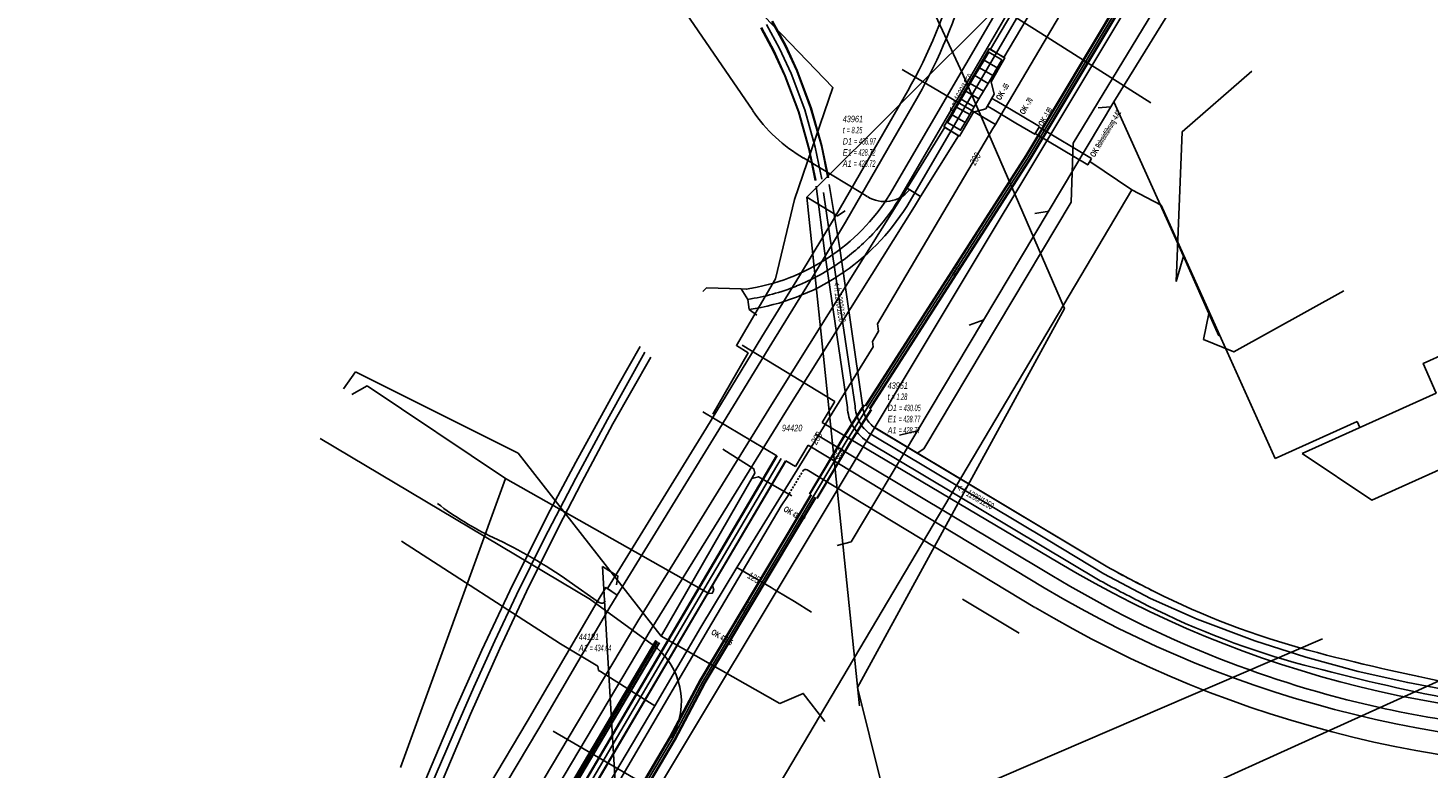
# Model space of a CAD drawing. Header units: metres. Extents: x 2695563 to 2696938, y 1260544 to 1262032.
# Tile 227 of 256: x 2696357 to 2696465, y 1261697 to 1261754. Entities that reach past the tile are written whole.
import ezdxf

# ---------------------------------------------------------------- set-up
doc = ezdxf.new("R2010")
doc.units = ezdxf.units.M
doc.linetypes.add('AUSGEZOGEN', pattern=[0])
doc.linetypes.add('STRICHLINIE2_S3', pattern=[0.25, 0.15, -0.1])
for name, color, linetype in [('AW_LK_ Haltung Text', 7, 'AUSGEZOGEN'), ('AW_LK_Haltung', 24, 'AUSGEZOGEN'), ('AW_LK_Normschacht Text', 24, 'AUSGEZOGEN'), ('AW_LK_Trasselinie', 24, 'AUSGEZOGEN'), ('EW_Hoehenpunkt_Text', 7, 'AUSGEZOGEN'), ('EW_LK_Bauwerk_FL_Linie_Punkt', 1, 'AUSGEZOGEN'), ('EW_LK_Trasseabs', 1, 'AUSGEZOGEN'), ('EW_LK_Trasserand', 1, 'AUSGEZOGEN'), ('FM_LK_SW_TRASSEKANTE', 94, 'AUSGEZOGEN'), ('FM_LK_SW_TRASSEKANTE_TEXT', 94, 'AUSGEZOGEN'), ('TV_LK_LEITUNG', 92, 'AUSGEZOGEN'), ('WA_LK_Leitung', 171, 'AUSGEZOGEN'), ('WA_LK_Leitung_Text', 171, 'AUSGEZOGEN')]:
    doc.layers.add(name, color=color, linetype=linetype)
doc.styles.add('ARIAL', font='arial.ttf')
doc.styles.add('ARIALNARROW', font='ARIALN.TTF')
pattern_1 = [(0, (2703955, 1269100), (4050, 4050), [4050, -4050]), (90, (2703955, 1269100), (-4050, 4050), [4050, -4050])]
pattern_2 = [(0, (2708005, 1273150), (6075, 6075), [6075, -6075]), (90, (2708005, 1273150), (-6075, 6075), [6075, -6075])]

# ---------------------------------------------------------------- blocks, each defined once
blk = doc.blocks.new('COMPLEXOBJECT_1488')
at = {"layer": 'AW_LK_Trasselinie', "color": 24, "linetype": 'AUSGEZOGEN', "transparency": 33554687}
for p, q in [((6439.1, 11712.92), (6421.08, 11723.72)), ((6476.26, 11702.84), (6473.74, 11702.96))]:
    blk.add_line(p, q, dxfattribs=at)
for centre, radius, start, end in [((6499.33, 11823.36), 125.79, 241.3928, 243.2389), ((6470.51, 11766.23), 61.8, 243.2471, 255.0764), ((6498.6, 11871.84), 171.09, 255.0927, 259.0142), ((6476.33, 11757.09), 54.19, 259.0175, 267.2701)]:
    blk.add_arc(centre, radius, start, end, dxfattribs=at)
blk = doc.blocks.new('COMPLEXOBJECT_1489')
at = {"layer": 'AW_LK_Trasselinie', "color": 24, "linetype": 'AUSGEZOGEN', "transparency": 33554687}
for p, q in [((6438.5, 11711.88), (6420.46, 11722.68)), ((6476.2, 11701.64), (6473.69, 11701.76))]:
    blk.add_line(p, q, dxfattribs=at)
for centre, radius, start, end in [((6500.62, 11825.81), 129.76, 241.3994, 243.2171), ((6470.5, 11766.21), 62.98, 243.2448, 255.0781), ((6498.58, 11871.76), 172.2, 255.0936, 259.017), ((6476.35, 11757.29), 55.6, 259.0302, 267.2529)]:
    blk.add_arc(centre, radius, start, end, dxfattribs=at)
blk = doc.blocks.new('COMPLEXOBJECT_1541')
at = {"layer": 'AW_LK_Haltung', "color": 24, "linetype": 'AUSGEZOGEN', "transparency": 33554687}
blk.add_line((6434.78, 11712.29), (6416.48, 11723.23), dxfattribs=at)
for centre, radius, start, end in [((6478, 11783), 82.87, 238.5629, 247.4222), ((6478.05, 11783.14), 83.02, 247.4274, 256.2716), ((6478.04, 11783.14), 83.02, 256.2809, 262.4664)]:
    blk.add_arc(centre, radius, start, end, dxfattribs=at)
blk = doc.blocks.new('COMPLEXOBJECT_1542')
at = {"layer": 'AW_LK_Haltung', "color": 24, "linetype": 'AUSGEZOGEN', "transparency": 33554687}
blk.add_lwpolyline([(6419.56, 11725.37), (6417.78, 11737.46), (6417.12, 11741.89)], dxfattribs=at)
for centre, radius, start, end in [((6422.38, 11725.51), 2.82, 182.7637, 195.6245), ((6422.36, 11725.5), 2.8, 195.7049, 208.6713), ((6422.37, 11725.52), 2.82, 208.8114, 222.08), ((6422.38, 11725.54), 2.84, 222.3145, 235.5118)]:
    blk.add_arc(centre, radius, start, end, dxfattribs=at)
blk = doc.blocks.new('COMPLEXOBJECT_1567')
at = {"layer": 'AW_LK_Haltung', "color": 24, "linetype": 'AUSGEZOGEN', "transparency": 33554687}
blk.add_lwpolyline([(6448.72, 11785.6), (6438.49, 11768.04), (6435, 11762.05), (6422.92, 11741.3)], dxfattribs=at)
for centre, radius, start, end in [((6408.83, 11750.02), 16.57, 316.9303, 328.2426), ((6408.84, 11750.01), 16.56, 305.6152, 316.9381), ((6408.8, 11750.08), 16.63, 292.0745, 305.5971), ((6408.65, 11750.67), 17.24, 278.7345, 291.7825)]:
    blk.add_arc(centre, radius, start, end, dxfattribs=at)
blk = doc.blocks.new('COMPLEXOBJECT_1804')
at = {"layer": 'EW_LK_Trasserand', "color": 1, "linetype": 'AUSGEZOGEN', "transparency": 33554687}
for p, q in [((6432.15, 11769.84), (6429.84, 11764.45)), ((6430.67, 11764.09), (6432.97, 11769.46))]:
    blk.add_line(p, q, dxfattribs=at)
for points in [[(6437.53, 11778.54), (6439.67, 11782.1), (6438.9, 11782.57), (6436.74, 11778.98)], [(6423.63, 11749.74), (6418.04, 11740.06), (6415.27, 11735.44), (6412.36, 11730.73), (6408.07, 11723.69), (6400.44, 11711.28), (6401.18, 11710.77)], [(6401.18, 11710.77), (6408.84, 11723.22), (6413.12, 11730.25), (6416.04, 11734.97), (6418.82, 11739.6), (6424.44, 11749.34)]]:
    blk.add_lwpolyline(points, dxfattribs=at)
for centre, radius, start, end in [((6476.94, 11753.07), 47.82, 147.1969, 159.4675), ((6477.52, 11752.77), 47.57, 147.1953, 159.4577), ((6490.19, 11734.81), 67.23, 153.8439, 159.0089), ((6490.89, 11734.51), 67.09, 153.8358, 159.0062), ((6388.58, 11769.61), 40.29, 330.4558, 344.582), ((6389.29, 11769.28), 40.41, 330.435, 344.5925)]:
    blk.add_arc(centre, radius, start, end, dxfattribs=at)
blk = doc.blocks.new('COMPLEXOBJECT_1933')
at = {"layer": 'EW_LK_Trasseabs', "color": 1, "linetype": 'AUSGEZOGEN', "transparency": 33554687}
for p, q in [((6380.53, 11785.62), (6373.58, 11800.88)), ((6385.88, 11779.9), (6381.86, 11783.54)), ((6399.17, 11766.29), (6390.09, 11775.81)), ((6411.65, 11748.22), (6400.03, 11765.24)), ((6420.02, 11741.9), (6415.59, 11744.56))]:
    blk.add_line(p, q, dxfattribs=at)
for centre, radius, start, end in [((6386, 11787.67), 5.85, 200.4881, 224.9546), ((6348.9, 11737.57), 56.21, 42.8822, 48.8704), ((6392.51, 11759.97), 9.18, 34.9977, 43.5042), ((6421.51, 11754.88), 11.9, 214.0498, 240.1578)]:
    blk.add_arc(centre, radius, start, end, dxfattribs=at)
blk = doc.blocks.new('COMPLEXOBJECT_2578')
at = {"layer": 'EW_LK_Trasseabs', "color": 1, "linetype": 'AUSGEZOGEN', "transparency": 33554687}
blk.add_line((6433.47, 11709.82), (6415.86, 11720.44), dxfattribs=at)
blk.add_arc((6478.87, 11785.84), 88.54, 239.1575, 273.6343, dxfattribs=at)
blk = doc.blocks.new('COMPLEXOBJECT_2716')
at = {"layer": 'EW_LK_Trasseabs', "color": 1, "linetype": 'AUSGEZOGEN', "transparency": 33554687}
blk.add_line((6399.81, 11710.18), (6397.46, 11711.83), dxfattribs=at)
for centre, radius, start, end in [((6401.37, 11736.1), 23.05, 232.3273, 244.9252), ((6375.04, 11679.83), 39.07, 54.9856, 64.9196), ((6399.98, 11710.5), 0.354, 241.6477, 326.25)]:
    blk.add_arc(centre, radius, start, end, dxfattribs=at)
blk = doc.blocks.new('COMPLEXOBJECT_2779')
at = {"layer": 'FM_LK_SW_TRASSEKANTE', "color": 94, "linetype": 'AUSGEZOGEN', "transparency": 33554687}
blk.add_line((6403.88, 11706.96), (6399.04, 11710.47), dxfattribs=at)
blk.add_arc((6400.66, 11702.53), 5.48, 329.4269, 54.0462, dxfattribs=at)

msp = doc.modelspace()

# ---------------------------------------------------------------- hatches: boundary and pattern name
at = {"layer": 'EW_LK_Bauwerk_FL_Linie_Punkt', "lineweight": 18, "transparency": 33554687}
h = msp.add_hatch(dxfattribs=at)
h.set_pattern_fill('MUSTER', color=1, scale=4050, style=0, pattern_type=2)
h.set_pattern_definition(pattern_1)
h.paths.add_polyline_path([(2696427.39, 1261746.77), (2696428.6, 1261746.06), (2696429.68, 1261747.91), (2696430.63, 1261748.16), (2696431.29, 1261749.29), (2696431.04, 1261750.25), (2696432.12, 1261752.11), (2696430.91, 1261752.82)], flags=0)
h = msp.add_hatch(dxfattribs=at)
h.set_pattern_fill('MUSTER', color=1, scale=4050, style=0, pattern_type=2)
h.set_pattern_definition(pattern_1)
h.paths.add_polyline_path([(2696455.09, 1261721.53), (2696460.48, 1261717.93), (2696467.74, 1261721.2), (2696471.85, 1261712.08), (2696474.14, 1261713.11), (2696470.23, 1261721.77), (2696471.6, 1261722.39), (2696473.88, 1261723.41), (2696470.38, 1261731.16), (2696468.1, 1261730.13), (2696464.45, 1261728.49), (2696465.44, 1261726.19)], flags=0)
at = {"layer": 'EW_LK_Trasserand', "lineweight": 18, "transparency": 33554687}
h = msp.add_hatch(dxfattribs=at)
h.set_pattern_fill('MUSTER', color=1, scale=6075, style=0, pattern_type=2)
h.set_pattern_definition(pattern_2)
h.paths.add_polyline_path([(2696432.04, 1261752.15), (2696467.29, 1261811.66), (2696466.19, 1261812.2), (2696430.99, 1261752.77)], flags=0)
h = msp.add_hatch(dxfattribs=at)
h.set_pattern_fill('MUSTER', color=1, scale=6075, style=0, pattern_type=2)
h.set_pattern_definition(pattern_2)
h.paths.add_polyline_path([(2696402.15, 1261710.58), (2696409.81, 1261723.03), (2696414.09, 1261730.06), (2696417.01, 1261734.78), (2696419.79, 1261739.41), (2696425.41, 1261749.15), (2696425.57, 1261749.43), (2696425.72, 1261749.71), (2696425.88, 1261750), (2696426.03, 1261750.28), (2696426.18, 1261750.57), (2696426.32, 1261750.85), (2696426.47, 1261751.14), (2696426.61, 1261751.43), (2696426.75, 1261751.72), (2696426.89, 1261752.01), (2696427.02, 1261752.31), (2696427.15, 1261752.6), (2696427.28, 1261752.89), (2696427.41, 1261753.19), (2696427.54, 1261753.49), (2696427.66, 1261753.78), (2696427.78, 1261754.08), (2696427.9, 1261754.38), (2696428.02, 1261754.68), (2696428.13, 1261754.98), (2696428.24, 1261755.29), (2696428.35, 1261755.59), (2696428.46, 1261755.89), (2696428.56, 1261756.2), (2696428.66, 1261756.5), (2696428.76, 1261756.81), (2696428.86, 1261757.12), (2696428.95, 1261757.42), (2696429.04, 1261757.73), (2696429.13, 1261758.04), (2696429.22, 1261758.35), (2696429.29, 1261758.54), (2696429.36, 1261758.72), (2696429.43, 1261758.9), (2696429.5, 1261759.08), (2696429.58, 1261759.26), (2696429.65, 1261759.44), (2696429.72, 1261759.62), (2696429.8, 1261759.81), (2696429.87, 1261759.99), (2696429.95, 1261760.17), (2696430.02, 1261760.35), (2696430.1, 1261760.53), (2696430.17, 1261760.71), (2696430.25, 1261760.89), (2696430.33, 1261761.06), (2696430.41, 1261761.24), (2696430.48, 1261761.42), (2696430.56, 1261761.6), (2696430.64, 1261761.78), (2696430.72, 1261761.96), (2696430.8, 1261762.13), (2696430.89, 1261762.31), (2696430.97, 1261762.49), (2696431.05, 1261762.67), (2696431.13, 1261762.84), (2696431.22, 1261763.02), (2696431.3, 1261763.2), (2696431.38, 1261763.37), (2696431.47, 1261763.55), (2696431.55, 1261763.72), (2696431.64, 1261763.9), (2696433.94, 1261769.27), (2696434.06, 1261769.58), (2696434.17, 1261769.88), (2696434.3, 1261770.19), (2696434.42, 1261770.49), (2696434.54, 1261770.8), (2696434.67, 1261771.1), (2696434.8, 1261771.4), (2696434.93, 1261771.7), (2696435.06, 1261772.01), (2696435.2, 1261772.3), (2696435.33, 1261772.6), (2696435.47, 1261772.9), (2696435.62, 1261773.2), (2696435.76, 1261773.49), (2696435.9, 1261773.79), (2696436.05, 1261774.08), (2696436.2, 1261774.37), (2696436.35, 1261774.66), (2696436.51, 1261774.95), (2696436.66, 1261775.24), (2696436.82, 1261775.53), (2696436.98, 1261775.82), (2696437.14, 1261776.11), (2696437.3, 1261776.39), (2696437.47, 1261776.67), (2696437.64, 1261776.96), (2696437.81, 1261777.24), (2696437.98, 1261777.52), (2696438.15, 1261777.8), (2696438.33, 1261778.08), (2696438.5, 1261778.35), (2696440.64, 1261781.92), (2696439.87, 1261782.38), (2696437.71, 1261778.79), (2696437.53, 1261778.51), (2696437.36, 1261778.23), (2696437.18, 1261777.95), (2696437.01, 1261777.67), (2696436.84, 1261777.38), (2696436.67, 1261777.1), (2696436.51, 1261776.81), (2696436.34, 1261776.53), (2696436.18, 1261776.24), (2696436.02, 1261775.95), (2696435.86, 1261775.66), (2696435.7, 1261775.37), (2696435.55, 1261775.08), (2696435.4, 1261774.78), (2696435.25, 1261774.49), (2696435.1, 1261774.19), (2696434.95, 1261773.9), (2696434.81, 1261773.6), (2696434.67, 1261773.3), (2696434.53, 1261773), (2696434.39, 1261772.7), (2696434.25, 1261772.4), (2696434.12, 1261772.1), (2696433.99, 1261771.8), (2696433.86, 1261771.49), (2696433.73, 1261771.19), (2696433.6, 1261770.88), (2696433.48, 1261770.58), (2696433.36, 1261770.27), (2696433.24, 1261769.96), (2696433.12, 1261769.65), (2696430.81, 1261764.26), (2696430.73, 1261764.08), (2696430.64, 1261763.91), (2696430.56, 1261763.73), (2696430.47, 1261763.55), (2696430.39, 1261763.38), (2696430.31, 1261763.2), (2696430.22, 1261763.02), (2696430.14, 1261762.85), (2696430.06, 1261762.67), (2696429.98, 1261762.49), (2696429.9, 1261762.31), (2696429.82, 1261762.13), (2696429.74, 1261761.96), (2696429.66, 1261761.78), (2696429.58, 1261761.6), (2696429.5, 1261761.42), (2696429.42, 1261761.24), (2696429.35, 1261761.06), (2696429.27, 1261760.88), (2696429.19, 1261760.7), (2696429.12, 1261760.52), (2696429.04, 1261760.34), (2696428.97, 1261760.16), (2696428.89, 1261759.98), (2696428.82, 1261759.8), (2696428.75, 1261759.62), (2696428.68, 1261759.43), (2696428.6, 1261759.25), (2696428.53, 1261759.07), (2696428.46, 1261758.89), (2696428.39, 1261758.71), (2696428.3, 1261758.4), (2696428.22, 1261758.09), (2696428.12, 1261757.78), (2696428.03, 1261757.47), (2696427.93, 1261757.17), (2696427.84, 1261756.86), (2696427.73, 1261756.56), (2696427.63, 1261756.26), (2696427.53, 1261755.95), (2696427.42, 1261755.65), (2696427.31, 1261755.35), (2696427.19, 1261755.05), (2696427.08, 1261754.75), (2696426.96, 1261754.46), (2696426.84, 1261754.16), (2696426.72, 1261753.86), (2696426.59, 1261753.57), (2696426.47, 1261753.27), (2696426.34, 1261752.98), (2696426.2, 1261752.69), (2696426.07, 1261752.4), (2696425.93, 1261752.11), (2696425.79, 1261751.82), (2696425.65, 1261751.53), (2696425.51, 1261751.24), (2696425.36, 1261750.96), (2696425.22, 1261750.67), (2696425.07, 1261750.39), (2696424.91, 1261750.11), (2696424.76, 1261749.83), (2696424.6, 1261749.55), (2696419.01, 1261739.86), (2696416.24, 1261735.25), (2696413.33, 1261730.53), (2696409.04, 1261723.5), (2696401.41, 1261711.09)], flags=0)
h = msp.add_hatch(dxfattribs=at)
h.set_pattern_fill('MUSTER', color=1, scale=6075, style=0, pattern_type=2)
h.set_pattern_definition(pattern_2)
h.paths.add_polyline_path([(2696434.78, 1261746.8), (2696433.32, 1261747.67), (2696431.49, 1261748.76), (2696431.11, 1261748.98), (2696430.76, 1261748.38), (2696431.12, 1261748.16), (2696432.96, 1261747.07), (2696434.42, 1261746.2)], flags=0)
h = msp.add_hatch(dxfattribs=at)
h.set_pattern_fill('MUSTER', color=1, scale=6075, style=0, pattern_type=2)
h.set_pattern_definition(pattern_2)
h.paths.add_polyline_path([(2696425.6, 1261741.39), (2696428.52, 1261746.09), (2696427.48, 1261746.74), (2696424.56, 1261742.03)], flags=0)
h = msp.add_hatch(dxfattribs=at)
h.set_pattern_fill('MUSTER', color=1, scale=6075, style=0, pattern_type=2)
h.set_pattern_definition(pattern_2)
h.paths.add_polyline_path([(2696438.82, 1261744.34), (2696434.75, 1261746.75), (2696434.45, 1261746.25), (2696438.52, 1261743.84)], flags=0)
h = msp.add_hatch(dxfattribs=at)
h.set_pattern_fill('MUSTER', color=1, scale=6075, style=0, pattern_type=2)
h.set_pattern_definition(pattern_2)
h.paths.add_polyline_path([(2696387.51, 1261678.9), (2696404.78, 1261707.94), (2696415.24, 1261724.85), (2696425.13, 1261740.63), (2696425.6, 1261741.39), (2696424.56, 1261742.03), (2696424.09, 1261741.28), (2696414.21, 1261725.49), (2696403.74, 1261708.57), (2696386.46, 1261679.52)], flags=0)
h = msp.add_hatch(dxfattribs=at)
h.set_pattern_fill('MUSTER', color=1, scale=6075, style=0, pattern_type=2)
h.set_pattern_definition(pattern_2)
h.paths.add_polyline_path([(2696390.28, 1261690.49), (2696396.09, 1261700.26), (2696401.51, 1261709.53), (2696402.15, 1261710.58), (2696401.28, 1261711.17), (2696400.6, 1261710.07), (2696395.19, 1261700.8), (2696389.38, 1261691.02)], flags=0)

# ---------------------------------------------------------------- linework, layer by layer
at = {"layer": 'AW_LK_Haltung', "color": 24, "linetype": 'AUSGEZOGEN', "transparency": 33554687}
for p, q in [((2696454, 1261772.82), (2696437.38, 1261745.52)), ((2696439.31, 1261748.25), (2696440.27, 1261748.32)), ((2696437.38, 1261745.52), (2696437.23, 1261740.96)), ((2696434.44, 1261740.09), (2696435.53, 1261740.25)), ((2696445.36, 1261734.83), (2696445.91, 1261736.78)), ((2696429.36, 1261731.44), (2696430.48, 1261731.86)), ((2696447.47, 1261730.34), (2696447.88, 1261732.34)), ((2696381, 1261726.53), (2696381.91, 1261727.85)), ((2696381.91, 1261727.85), (2696394.5, 1261721.56)), ((2696381.65, 1261726.09), (2696382.83, 1261726.75)), ((2696382.83, 1261726.75), (2696393.51, 1261719.6)), ((2696423.98, 1261722.93), (2696425.35, 1261723.27)), ((2696394.5, 1261721.56), (2696405.56, 1261707.4)), ((2696385.41, 1261697.24), (2696393.51, 1261719.6)), ((2696428.84, 1261710.26), (2696433.22, 1261707.64)), ((2696414.72, 1261702.2), (2696405.56, 1261707.4))]:
    msp.add_line(p, q, dxfattribs=at)
at = {"layer": 'AW_LK_Haltung', "linetype": 'AUSGEZOGEN', "transparency": 33554687}
for p, q in [((2696414.23, 1261752.6), (2696413.25, 1261754.43)), ((2696414.25, 1261752.61), (2696413.27, 1261754.44)), ((2696414.27, 1261752.62), (2696413.29, 1261754.45)), ((2696415.13, 1261753.05), (2696414.11, 1261754.93)), ((2696415.15, 1261753.05), (2696414.13, 1261754.94)), ((2696415.17, 1261753.06), (2696414.15, 1261754.95)), ((2696416.03, 1261751.1), (2696415.13, 1261753.05)), ((2696416.05, 1261751.11), (2696415.15, 1261753.05)), ((2696416.07, 1261751.12), (2696415.17, 1261753.06)), ((2696415.11, 1261750.71), (2696414.23, 1261752.6)), ((2696415.12, 1261750.72), (2696414.25, 1261752.61)), ((2696415.14, 1261750.73), (2696414.27, 1261752.62)), ((2696417.1, 1261748.24), (2696416.03, 1261751.1)), ((2696417.12, 1261748.25), (2696416.05, 1261751.11)), ((2696417.14, 1261748.25), (2696416.07, 1261751.12)), ((2696416.15, 1261747.93), (2696415.11, 1261750.71)), ((2696416.17, 1261747.94), (2696415.12, 1261750.72)), ((2696416.19, 1261747.94), (2696415.14, 1261750.73)), ((2696416.95, 1261745.07), (2696416.15, 1261747.93)), ((2696416.97, 1261745.08), (2696416.17, 1261747.94)), ((2696416.99, 1261745.08), (2696416.19, 1261747.94)), ((2696417.93, 1261745.31), (2696417.1, 1261748.24)), ((2696417.95, 1261745.31), (2696417.12, 1261748.25)), ((2696417.97, 1261745.32), (2696417.14, 1261748.25)), ((2696417.45, 1261742.64), (2696416.95, 1261745.07)), ((2696417.47, 1261742.64), (2696416.97, 1261745.08)), ((2696417.49, 1261742.65), (2696416.99, 1261745.08)), ((2696418.43, 1261742.84), (2696417.93, 1261745.31)), ((2696418.45, 1261742.84), (2696417.95, 1261745.31)), ((2696418.47, 1261742.85), (2696417.97, 1261745.32)), ((2696408.83, 1261711.78), (2696414.47, 1261721.36)), ((2696408.84, 1261711.77), (2696414.49, 1261721.35)), ((2696408.86, 1261711.76), (2696414.5, 1261721.34)), ((2696409.51, 1261711.38), (2696415.16, 1261720.96)), ((2696409.53, 1261711.37), (2696415.17, 1261720.95)), ((2696409.55, 1261711.36), (2696415.19, 1261720.94)), ((2696386.93, 1261674.61), (2696408.83, 1261711.78)), ((2696386.95, 1261674.59), (2696408.84, 1261711.77)), ((2696386.97, 1261674.58), (2696408.86, 1261711.76)), ((2696387.62, 1261674.2), (2696409.51, 1261711.38)), ((2696387.64, 1261674.19), (2696409.53, 1261711.37)), ((2696387.65, 1261674.18), (2696409.55, 1261711.36)), ((2696405.13, 1261707.08), (2696379.1, 1261663)), ((2696405.14, 1261707.07), (2696379.12, 1261662.99)), ((2696405.16, 1261707.06), (2696379.13, 1261662.98)), ((2696405.39, 1261706.92), (2696379.36, 1261662.85)), ((2696405.4, 1261706.91), (2696379.38, 1261662.84)), ((2696405.42, 1261706.9), (2696379.39, 1261662.83))]:
    msp.add_line(p, q, dxfattribs=at)
at = {"layer": 'AW_LK_Haltung', "color": 255, "transparency": 33554687}
for p, q in [((2696414.7, 1261752.83), (2696413.7, 1261754.69)), ((2696415.59, 1261750.91), (2696414.7, 1261752.83)), ((2696416.65, 1261748.09), (2696415.59, 1261750.91)), ((2696417.46, 1261745.2), (2696416.65, 1261748.09)), ((2696417.96, 1261742.74), (2696417.46, 1261745.2)), ((2696409.19, 1261711.57), (2696414.83, 1261721.15)), ((2696387.29, 1261674.39), (2696409.19, 1261711.57)), ((2696405.27, 1261706.99), (2696379.25, 1261662.92))]:
    msp.add_line(p, q, dxfattribs=at)
at = {"layer": 'AW_LK_Haltung', "color": 24, "linetype": 'AUSGEZOGEN', "transparency": 33554687}
for points in [[(2696400.79, 1261688.08), (2696442.63, 1261757.83), (2696444.38, 1261758.74)], [(2696440.53, 1261748.71), (2696445.04, 1261755.99), (2696444.38, 1261758.74)], [(2696451.2, 1261751.09), (2696445.82, 1261746.4), (2696445.36, 1261734.83)], [(2696419.15, 1261714.41), (2696420.23, 1261714.69), (2696440.53, 1261748.71)], [(2696448.64, 1261730.63), (2696447.88, 1261732.34), (2696445.91, 1261736.78), (2696440.53, 1261748.71)], [(2696437.23, 1261740.96), (2696425.86, 1261721.89), (2696425.34, 1261721.56)], [(2696458.32, 1261734.11), (2696449.8, 1261729.38), (2696447.47, 1261730.34)], [(2696371.89, 1261641.35), (2696372.87, 1261646.36), (2696373.58, 1261649.85), (2696374.47, 1261653.81), (2696375.23, 1261657.11), (2696375.91, 1261659.84), (2696377.18, 1261664.71), (2696378.54, 1261669.47), (2696380.1, 1261674.51), (2696381.68, 1261679.4), (2696383.34, 1261684.19), (2696384.74, 1261688.11), (2696386.18, 1261691.78), (2696387.68, 1261695.62), (2696389.47, 1261699.81), (2696391.06, 1261703.46), (2696392.69, 1261707.04), (2696394.37, 1261710.6), (2696396.5, 1261714.93), (2696398.94, 1261719.62), (2696401.39, 1261724.16), (2696404.28, 1261729.36)], [(2696477.16, 1261702.06), (2696475, 1261702.15), (2696471.03, 1261702.54), (2696466.91, 1261703.13), (2696463.25, 1261703.81), (2696459.41, 1261704.68), (2696455.38, 1261705.78), (2696451.43, 1261707.05), (2696446.97, 1261708.71), (2696443.38, 1261710.32), (2696439.76, 1261712.22), (2696435.45, 1261714.83), (2696421.74, 1261723.01)], [(2696410.32, 1261721.86), (2696412.7, 1261720.34), (2696412.78, 1261720), (2696405.56, 1261707.4)], [(2696393.51, 1261719.6), (2696409.23, 1261710.69), (2696409.49, 1261710.72), (2696409.61, 1261710.95), (2696409.52, 1261711.31)], [(2696415.65, 1261718.24), (2696413.07, 1261719.73), (2696412.55, 1261719.59)], [(2696418.2, 1261700.8), (2696416.53, 1261702.98), (2696414.72, 1261702.2)]]:
    msp.add_lwpolyline(points, dxfattribs=at)
at = {"layer": 'AW_LK_Trasselinie', "color": 24, "linetype": 'AUSGEZOGEN', "transparency": 33554687}
for p, q in [((2696423.2, 1261741.51), (2696457.14, 1261799.74)), ((2696458.73, 1261799.34), (2696424.53, 1261740.62)), ((2696417.52, 1261742.18), (2696418.16, 1261737.18)), ((2696418.52, 1261742.32), (2696419.35, 1261737.36)), ((2696418.16, 1261737.18), (2696419.94, 1261725.09)), ((2696419.35, 1261737.36), (2696421.12, 1261725.27)), ((2696408.76, 1261734.05), (2696409.05, 1261734.34)), ((2696411.73, 1261734.25), (2696409.05, 1261734.34)), ((2696412.13, 1261734.23), (2696411.73, 1261734.25)), ((2696412.24, 1261733.44), (2696411.73, 1261734.25)), ((2696412.35, 1261732.65), (2696412.24, 1261733.44)), ((2696412.35, 1261732.65), (2696412.94, 1261732.23)), ((2696418.97, 1261725.54), (2696411.81, 1261729.89)), ((2696417.99, 1261723.92), (2696418.97, 1261725.54)), ((2696408.76, 1261724.75), (2696414.48, 1261721.35)), ((2696436.34, 1261713.06), (2696417.99, 1261723.92)), ((2696422.05, 1261723.52), (2696440.07, 1261712.74)), ((2696416.92, 1261722.16), (2696415.92, 1261720.51)), ((2696435.16, 1261711.14), (2696416.92, 1261722.16)), ((2696415.92, 1261720.51), (2696415.17, 1261720.95))]:
    msp.add_line(p, q, dxfattribs=at)
for points in [[(2696371.8, 1261644.13), (2696372.57, 1261648.01), (2696373.38, 1261651.77), (2696374.67, 1261657.35), (2696375.79, 1261661.94), (2696376.94, 1261665.98), (2696378.33, 1261670.92), (2696380.45, 1261677.59), (2696381.93, 1261681.99), (2696383.43, 1261686.24), (2696385.3, 1261691.14), (2696387.5, 1261696.65), (2696389.62, 1261701.72), (2696391.68, 1261706.32), (2696393.86, 1261710.92), (2696396.75, 1261716.75), (2696398.94, 1261720.86), (2696402.22, 1261726.81), (2696403.92, 1261729.79)], [(2696372.81, 1261642.72), (2696373.53, 1261646.5), (2696374.2, 1261649.67), (2696374.88, 1261652.75), (2696375.55, 1261655.65), (2696376.65, 1261660.18), (2696377.46, 1261663.22), (2696378.44, 1261666.74), (2696379.28, 1261669.74), (2696380.15, 1261672.59), (2696381.04, 1261675.46), (2696382.28, 1261679.19), (2696383.98, 1261684.19), (2696385.83, 1261689.14), (2696388.28, 1261695.4), (2696390.81, 1261701.37), (2696393.07, 1261706.45), (2696395.13, 1261710.85), (2696397.6, 1261715.82), (2696399.4, 1261719.27), (2696401.82, 1261723.81), (2696404.76, 1261728.98)]]:
    msp.add_lwpolyline(points, dxfattribs=at)
for centre, radius, start, end in [((2696409.78, 1261749.86), 15.8, 278.5438, 328.1239), ((2696409.78, 1261749.86), 17.4, 278.4953, 327.9438), ((2696423.31, 1261725.3), 3.38, 183.5913, 208.3538), ((2696423.34, 1261725.32), 2.22, 181.4306, 209.2024), ((2696423.31, 1261725.31), 3.38, 208.4127, 236.2625), ((2696423.34, 1261725.33), 2.22, 209.407, 234.4435), ((2696479.53, 1261784.87), 83.8, 238.9765, 273.4171), ((2696471.69, 1261768.65), 64.23, 240.508, 244.1237), ((2696479.74, 1261786.09), 87.21, 239.2582, 273.452)]:
    msp.add_arc(centre, radius, start, end, dxfattribs=at)
at = {"layer": 'EW_LK_Bauwerk_FL_Linie_Punkt', "color": 1, "linetype": 'AUSGEZOGEN', "transparency": 33554687}
for p, q in [((2696443.4, 1261748.64), (2696434.4, 1261754.32)), ((2696420.87, 1261702.01), (2696418.27, 1261727.29))]:
    msp.add_line(p, q, dxfattribs=at)
for points in [[(2696427.39, 1261746.77), (2696428.6, 1261746.06), (2696429.68, 1261747.91), (2696430.63, 1261748.16), (2696431.29, 1261749.29), (2696431.04, 1261750.25), (2696432.12, 1261752.11), (2696430.91, 1261752.82), (2696427.39, 1261746.77)], [(2696430.15, 1261751.34), (2696430.51, 1261751.94), (2696431.52, 1261751.35), (2696431.19, 1261750.74), (2696430.15, 1261751.34)], [(2696430.51, 1261751.94), (2696430.86, 1261752.54), (2696431.88, 1261751.95), (2696431.52, 1261751.35), (2696430.51, 1261751.94)], [(2696429.8, 1261750.74), (2696430.15, 1261751.34), (2696431.19, 1261750.74), (2696430.82, 1261750.14), (2696429.8, 1261750.74)], [(2696429.09, 1261749.53), (2696429.44, 1261750.13), (2696430.46, 1261749.53), (2696430.11, 1261748.93), (2696429.09, 1261749.53)], [(2696429.44, 1261750.13), (2696429.8, 1261750.74), (2696430.82, 1261750.14), (2696430.46, 1261749.53), (2696429.44, 1261750.13)], [(2696428.38, 1261748.31), (2696428.73, 1261748.92), (2696429.75, 1261748.32), (2696429.4, 1261747.72), (2696428.38, 1261748.31)], [(2696428.73, 1261748.92), (2696429.09, 1261749.53), (2696430.11, 1261748.93), (2696429.75, 1261748.32), (2696428.73, 1261748.92)], [(2696427.67, 1261747.11), (2696428.03, 1261747.71), (2696429.05, 1261747.12), (2696428.69, 1261746.51), (2696427.67, 1261747.11)], [(2696428.03, 1261747.71), (2696428.38, 1261748.31), (2696429.4, 1261747.72), (2696429.05, 1261747.12), (2696428.03, 1261747.71)], [(2696455.09, 1261721.53), (2696460.48, 1261717.93), (2696467.74, 1261721.2), (2696471.85, 1261712.08), (2696474.14, 1261713.11), (2696470.23, 1261721.77), (2696471.6, 1261722.39), (2696473.88, 1261723.41), (2696470.38, 1261731.16), (2696468.1, 1261730.13), (2696464.45, 1261728.49), (2696465.44, 1261726.19), (2696455.09, 1261721.53)]]:
    msp.add_lwpolyline(points, close=True, dxfattribs=at)
msp.add_lwpolyline([(2696408.84, 1261686.32), (2696402.47, 1261688.07), (2696401.81, 1261699.17)], dxfattribs=at)
at = {"layer": 'EW_LK_Trasseabs', "color": 1, "linetype": 'AUSGEZOGEN', "transparency": 33554687}
for p, q in [((2696416.8, 1261741.34), (2696431.6, 1261756.08)), ((2696431.6, 1261756.08), (2696434.4, 1261754.32)), ((2696441.93, 1261741.92), (2696438.67, 1261744.09)), ((2696416.8, 1261741.34), (2696418.27, 1261727.29)), ((2696421.48, 1261741.38), (2696420.98, 1261741.71)), ((2696459.35, 1261723.99), (2696453.01, 1261721.14)), ((2696459.55, 1261723.54), (2696459.35, 1261723.99)), ((2696409.2, 1261707.96), (2696414.83, 1261717.47)), ((2696414.83, 1261717.47), (2696415.3, 1261718.2)), ((2696401.01, 1261712.79), (2696401.81, 1261699.17)), ((2696394.1, 1261682.2), (2696409.2, 1261707.96)), ((2696406.94, 1261694.42), (2696397.19, 1261700.06))]:
    msp.add_line(p, q, dxfattribs=at)
at = {"layer": 'EW_LK_Trasseabs', "color": 1, "linetype": 'STRICHLINIE2_S3', "transparency": 33554687}
msp.add_line((2696415.3, 1261718.2), (2696416.49, 1261720.17), dxfattribs=at)
at = {"layer": 'EW_LK_Trasseabs', "color": 1, "linetype": 'AUSGEZOGEN', "transparency": 33554687}
for points in [[(2696409.55, 1261724.57), (2696412.26, 1261729.3), (2696411.36, 1261729.88), (2696414.39, 1261735.02), (2696415.85, 1261741.17), (2696418.82, 1261749.82), (2696371.78, 1261798.73), (2696370.84, 1261799.71), (2696342.04, 1261806.75), (2696331.96, 1261809.1), (2696283.38, 1261810.88), (2696277.71, 1261809.67), (2696260.33, 1261801.38), (2696173.47, 1261827.19), (2696167.24, 1261832.79)], [(2696420.26, 1261673.75), (2696412.11, 1261691.64), (2696441.93, 1261741.92)], [(2696419.78, 1261740.29), (2696419.18, 1261739.89), (2696416.8, 1261741.34)], [(2696453.01, 1261721.14), (2696444.18, 1261740.73), (2696441.93, 1261741.92)], [(2696402.1, 1261711.36), (2696402.21, 1261712.05), (2696401.01, 1261712.79)], [(2696425.76, 1261685.84), (2696426.66, 1261686.27), (2696475, 1261708.18), (2696472.99, 1261712.59)]]:
    msp.add_lwpolyline(points, dxfattribs=at)
for centre, radius, start, end in [((2696422.81, 1261743.51), 2.51, 238.0682, 319.6974), ((2696416.7, 1261720.04), 0.251, 59.2213, 148.6152)]:
    msp.add_arc(centre, radius, start, end, dxfattribs=at)
at = {"layer": 'EW_LK_Trasserand', "color": 1, "linetype": 'AUSGEZOGEN', "transparency": 33554687}
for points in [[(2696432.04, 1261752.15), (2696467.29, 1261811.66), (2696466.19, 1261812.2), (2696430.99, 1261752.77), (2696432.04, 1261752.15)], [(2696434.78, 1261746.8), (2696433.32, 1261747.67), (2696431.49, 1261748.76), (2696431.11, 1261748.98), (2696430.76, 1261748.38), (2696431.12, 1261748.16), (2696432.96, 1261747.07), (2696434.42, 1261746.2), (2696434.78, 1261746.8)], [(2696425.6, 1261741.39), (2696428.52, 1261746.09), (2696427.48, 1261746.74), (2696424.56, 1261742.03), (2696425.6, 1261741.39)], [(2696438.82, 1261744.34), (2696434.75, 1261746.75), (2696434.45, 1261746.25), (2696438.52, 1261743.84), (2696438.82, 1261744.34)], [(2696387.51, 1261678.9), (2696404.78, 1261707.94), (2696415.24, 1261724.85), (2696425.13, 1261740.63), (2696425.6, 1261741.39), (2696424.56, 1261742.03), (2696424.09, 1261741.28), (2696414.21, 1261725.49), (2696403.74, 1261708.57), (2696386.46, 1261679.52), (2696387.51, 1261678.9)], [(2696390.28, 1261690.49), (2696396.09, 1261700.26), (2696401.51, 1261709.53), (2696402.15, 1261710.58), (2696401.28, 1261711.17), (2696400.6, 1261710.07), (2696395.19, 1261700.8), (2696389.38, 1261691.02), (2696390.28, 1261690.49)]]:
    msp.add_lwpolyline(points, close=True, dxfattribs=at)
at = {"layer": 'FM_LK_SW_TRASSEKANTE', "linetype": 'AUSGEZOGEN', "transparency": 33554687}
for p, q in [((2696433.73, 1261744.57), (2696444.51, 1261762.58)), ((2696433.76, 1261744.55), (2696444.54, 1261762.56)), ((2696433.79, 1261744.54), (2696444.56, 1261762.55)), ((2696434.07, 1261744.36), (2696444.85, 1261762.37)), ((2696434.1, 1261744.34), (2696444.88, 1261762.36)), ((2696434.13, 1261744.33), (2696444.91, 1261762.34)), ((2696421.31, 1261725.22), (2696433.73, 1261744.57)), ((2696421.34, 1261725.2), (2696433.76, 1261744.55)), ((2696421.36, 1261725.18), (2696433.79, 1261744.54)), ((2696421.65, 1261725), (2696434.07, 1261744.36)), ((2696421.67, 1261724.98), (2696434.1, 1261744.34)), ((2696421.7, 1261724.97), (2696434.13, 1261744.33)), ((2696419.62, 1261722.78), (2696421.21, 1261725.28)), ((2696419.64, 1261722.76), (2696421.23, 1261725.27)), ((2696419.66, 1261722.75), (2696421.25, 1261725.25)), ((2696420.17, 1261722.44), (2696421.76, 1261724.93)), ((2696420.19, 1261722.42), (2696421.78, 1261724.92)), ((2696420.21, 1261722.41), (2696421.8, 1261724.9)), ((2696417.01, 1261718.41), (2696419.62, 1261722.78)), ((2696417.03, 1261718.4), (2696419.64, 1261722.76)), ((2696417.05, 1261718.38), (2696419.66, 1261722.75)), ((2696417.57, 1261718.08), (2696420.17, 1261722.44)), ((2696417.59, 1261718.06), (2696420.19, 1261722.42)), ((2696417.61, 1261718.05), (2696420.21, 1261722.41)), ((2696417.11, 1261718.35), (2696408.55, 1261704.02)), ((2696417.14, 1261718.33), (2696408.58, 1261704)), ((2696417.17, 1261718.32), (2696408.61, 1261703.98)), ((2696417.45, 1261718.14), (2696408.9, 1261703.82)), ((2696417.48, 1261718.13), (2696408.93, 1261703.8)), ((2696417.51, 1261718.11), (2696408.96, 1261703.79)), ((2696408.55, 1261704.02), (2696406.22, 1261699.61)), ((2696408.58, 1261704), (2696406.25, 1261699.59)), ((2696408.61, 1261703.98), (2696406.28, 1261699.58)), ((2696408.9, 1261703.82), (2696406.57, 1261699.41)), ((2696408.93, 1261703.8), (2696406.6, 1261699.4)), ((2696408.96, 1261703.79), (2696406.63, 1261699.38)), ((2696406.22, 1261699.61), (2696390.05, 1261672.44)), ((2696406.25, 1261699.59), (2696390.07, 1261672.43)), ((2696406.28, 1261699.58), (2696390.1, 1261672.41)), ((2696406.57, 1261699.41), (2696390.4, 1261672.25)), ((2696406.6, 1261699.4), (2696390.43, 1261672.23)), ((2696406.63, 1261699.38), (2696390.45, 1261672.22))]:
    msp.add_line(p, q, dxfattribs=at)
at = {"layer": 'FM_LK_SW_TRASSEKANTE', "color": 255, "transparency": 33554687}
for p, q in [((2696433.93, 1261744.45), (2696444.71, 1261762.46)), ((2696421.5, 1261725.09), (2696433.93, 1261744.45)), ((2696419.92, 1261722.59), (2696421.5, 1261725.09)), ((2696417.31, 1261718.23), (2696419.92, 1261722.59)), ((2696417.31, 1261718.23), (2696408.76, 1261703.9)), ((2696408.76, 1261703.9), (2696406.43, 1261699.5)), ((2696406.43, 1261699.5), (2696390.25, 1261672.33))]:
    msp.add_line(p, q, dxfattribs=at)
at = {"layer": 'FM_LK_SW_TRASSEKANTE', "color": 94, "linetype": 'AUSGEZOGEN', "transparency": 33554687}
msp.add_line((2696400.08, 1261710.23), (2696379.2, 1261722.69), dxfattribs=at)
msp.add_lwpolyline([(2696380.85, 1261629.29), (2696382.94, 1261629.95), (2696386.76, 1261630.61), (2696386.6, 1261631.58), (2696383.7, 1261643.32), (2696429.93, 1261653.98), (2696428.63, 1261659.24), (2696422.99, 1261667.72), (2696413.57, 1261688.64), (2696456.67, 1261707.21)], dxfattribs=at)
at = {"layer": 'TV_LK_LEITUNG', "color": 92, "linetype": 'AUSGEZOGEN', "transparency": 33554687}
msp.add_line((2696428.83, 1261750.9), (2696414.65, 1261781.61), dxfattribs=at)
msp.add_lwpolyline([(2696428.83, 1261750.9), (2696436.71, 1261732.73), (2696420.71, 1261703.43), (2696430.1, 1261665.65)], dxfattribs=at)
at = {"layer": 'WA_LK_Leitung', "color": 7, "linetype": 'AUSGEZOGEN', "transparency": 33554687}
for p, q in [((2696424.17, 1261751.21), (2696431.38, 1261746.97)), ((2696411.4, 1261712.71), (2696420.92, 1261728.15))]:
    msp.add_line(p, q, dxfattribs=at)
for points in [[(2696422.35, 1261730.98), (2696422.27, 1261731.56), (2696431.19, 1261746.65), (2696431.38, 1261746.97), (2696431.8, 1261747.67), (2696439.02, 1261759.92), (2696439.53, 1261760.16), (2696439.64, 1261760.38), (2696439.8, 1261760.67), (2696440.08, 1261761.22)], [(2696420.92, 1261728.15), (2696421.92, 1261729.76), (2696421.88, 1261730.19), (2696422.24, 1261730.79), (2696422.35, 1261730.98)], [(2696400.71, 1261704.76), (2696400.65, 1261705.08), (2696397.76, 1261706.8), (2696385.48, 1261714.75)], [(2696378.44, 1261657.17), (2696378.84, 1261657.83), (2696393.06, 1261681.78), (2696393.28, 1261682.15), (2696393.49, 1261682.51), (2696405.06, 1261702.02), (2696408.61, 1261708.09), (2696411.4, 1261712.71)], [(2696411.4, 1261712.71), (2696414.04, 1261711.17), (2696414.29, 1261711.02)], [(2696414.29, 1261711.02), (2696414.46, 1261710.91), (2696415.84, 1261710.08), (2696417.16, 1261709.27)], [(2696405.06, 1261702.02), (2696404.84, 1261702.16), (2696404.23, 1261702.54), (2696400.85, 1261704.67), (2696400.71, 1261704.76)]]:
    msp.add_lwpolyline(points, dxfattribs=at)

# ---------------------------------------------------------------- block references
at = {"layer": 'AW_LK_Haltung', "color": 24, "linetype": 'AUSGEZOGEN', "lineweight": -3, "transparency": 33554687}
for name in ['COMPLEXOBJECT_1567', 'COMPLEXOBJECT_1542', 'COMPLEXOBJECT_1541']:
    msp.add_blockref(name, (2690000.97, 1249999.81), dxfattribs=at)
at = {"layer": 'AW_LK_Trasselinie', "color": 24, "linetype": 'AUSGEZOGEN', "lineweight": -3, "transparency": 33554687}
for name in ['COMPLEXOBJECT_1488', 'COMPLEXOBJECT_1489']:
    msp.add_blockref(name, (2690000.97, 1249999.81), dxfattribs=at)
at = {"layer": 'EW_LK_Trasseabs', "color": 1, "linetype": 'AUSGEZOGEN', "lineweight": -3, "transparency": 33554687}
for name in ['COMPLEXOBJECT_1933', 'COMPLEXOBJECT_2578', 'COMPLEXOBJECT_2716']:
    msp.add_blockref(name, (2690000.97, 1249999.81), dxfattribs=at)
at = {"layer": 'EW_LK_Trasserand', "color": 1, "linetype": 'AUSGEZOGEN', "lineweight": -3, "transparency": 33554687}
msp.add_blockref('COMPLEXOBJECT_1804', (2690000.97, 1249999.81), dxfattribs=at)
at = {"layer": 'FM_LK_SW_TRASSEKANTE', "color": 94, "linetype": 'AUSGEZOGEN', "lineweight": -3, "transparency": 33554687}
msp.add_blockref('COMPLEXOBJECT_2779', (2690000.97, 1249999.81), dxfattribs=at)

# ---------------------------------------------------------------- texts
at = {"layer": 'AW_LK_ Haltung Text', "color": 24, "transparency": 33554687, "char_height": 0.5571, "attachment_point": 5, "style": 'ARIAL'}
for s, insert, width, rotation in [('\\A1;{\\fArial|i1|b0;\\H0.557054;\\W0.700000;\\C24;< \\W0.490000;m 1600/1250}\\P', (2696428.7, 1261749.37), 3.8579, 59.6484), ('\\A1;{\\fArial|i1|b0;\\H0.557054;\\W0.700000;\\C24;< \\W0.490000;h 1200/1250}\\P', (2696419.33, 1261733.25), 3.7084, 278.4078), ('\\A1;{\\fArial|i1|b0;\\H0.557054;\\W0.700000;\\C24;< \\W0.490000;h 1200/1250}\\P', (2696429.82, 1261718.18), 3.7084, 330.0534)]:
    msp.add_mtext(s, dxfattribs=dict(at, insert=insert, width=width, rotation=rotation))
at = {"layer": 'AW_LK_Normschacht Text', "color": 24, "transparency": 33554687, "char_height": 0.5064, "attachment_point": 1, "line_spacing_factor": 1.024096, "style": 'ARIAL'}
for s, insert, width in [('\\A1;{\\fArial|i1|b0;\\H0.506413;\\W0.697091;\\C24;43961}\\P{\\fArial|i1|b0;\\H0.505000;\\W0.697091;\\C24;t \\W0.487964;= 8.25}\\P{\\fArial|i1|b0;\\H0.505000;\\W0.697091;\\C24;D1 \\W0.487964;= 436.97}\\P{\\fArial|i1|b0;\\H0.505000;\\W0.697091;\\C24;E1 \\W0.487964;= 428.72}\\P{\\fArial|i1|b0;\\H0.505000;\\W0.697091;\\C24;A1 \\W0.487964;= 428.72}\\P', (2696419.58, 1261747.64), 2.8452), ('\\A1;{\\fArial|i1|b0;\\H0.506413;\\W0.696409;\\C24;43951}\\P{\\fArial|i1|b0;\\H0.505000;\\W0.696409;\\C24;t \\W0.487486;= 1.28}\\P{\\fArial|i1|b0;\\H0.505000;\\W0.696409;\\C24;D1 \\W0.487486;= 430.05}\\P{\\fArial|i1|b0;\\H0.505000;\\W0.696409;\\C24;E1 \\W0.487486;= 428.77}\\P{\\fArial|i1|b0;\\H0.505000;\\W0.696409;\\C24;A1 \\W0.487486;= 428.77}\\P', (2696423.05, 1261727.03), 2.8424), ('\\A1;{\\fArial|i1|b0;\\H0.506413;\\W0.693136;\\C24;44181}\\P{\\fArial|i1|b0;\\H0.505000;\\W0.693136;\\C24;A1 \\W0.485195;= 434.64}\\P', (2696399.18, 1261707.61), 2.8024)]:
    msp.add_mtext(s, dxfattribs=dict(at, insert=insert, width=width))
at = {"layer": 'AW_LK_Normschacht Text', "color": 24, "transparency": 33554687, "insert": (2696414.88, 1261723.75), "char_height": 0.5064, "width": 1.5666, "attachment_point": 1, "style": 'ARIAL'}
msp.add_mtext('\\A1;{\\fArial|i1|b0;\\H0.506413;\\W0.700000;\\C24;94420}\\P', dxfattribs=at)
at = {"layer": 'EW_Hoehenpunkt_Text', "color": 1, "transparency": 33554687, "char_height": 0.4568, "attachment_point": 4, "style": 'ARIALNARROW'}
for s, insert, width, rotation in [('\\A1;{\\fArial Narrow|i0|b1;\\H0.456750;\\W0.700000;\\C1;OK \\W0.490000;-.65}\\P', (2696431.58, 1261748.91), 1.4403, 59.2983), ('\\A1;{\\fArial Narrow|i0|b1;\\H0.456750;\\W0.700000;\\C1;OK \\W0.490000;-.70}\\P', (2696433.41, 1261747.8), 1.4403, 59.2983), ('\\A1;{\\fArial Narrow|i0|b1;\\H0.456750;\\W0.700000;\\C1;OK \\W0.490000;-1.80}\\P', (2696434.85, 1261746.89), 1.6403, 59.3325), ('\\A1;{\\fArial Narrow|i0|b1;\\H0.456750;\\W0.700000;\\C1;OK \\W0.490000;Rohreinführung -4.42}\\P', (2696438.91, 1261744.47), 4.5234, 59.2992), ('\\A1;{\\fArial Narrow|i0|b1;\\H0.456750;\\W0.700000;\\C1;OK \\W0.490000;436.17}\\P', (2696415.07, 1261717.29), 1.9226, 329.3649), ('\\A1;{\\fArial Narrow|i0|b1;\\H0.456750;\\W0.700000;\\C1;OK \\W0.490000;436.15}\\P', (2696409.48, 1261707.77), 1.9226, 329.6277)]:
    msp.add_mtext(s, dxfattribs=dict(at, insert=insert, width=width, rotation=rotation))
at = {"layer": 'FM_LK_SW_TRASSEKANTE_TEXT', "color": 94, "transparency": 33554687, "char_height": 0.5064, "width": 1.2818, "attachment_point": 5, "style": 'ARIAL'}
for s, insert, rotation in [('\\W0.70; 400 ', (2696428.27, 1261735.65), 58.3326), ('\\W0.70; 650 ', (2696419.24, 1261721.47), 58.4451), ('\\W0.70; 400 ', (2696412.15, 1261709.51), 60.4809)]:
    msp.add_mtext(s, dxfattribs=dict(at, insert=insert, rotation=rotation))
at = {"layer": 'WA_LK_Leitung_Text', "color": 7, "transparency": 33554687, "char_height": 0.5543, "attachment_point": 5, "style": 'ARIAL'}
for s, insert, width, rotation in [('\\A1;{\\fArial|i1|b0;\\H0.554263;\\W0.700000;\\C7;200}\\P', (2696429.82, 1261744.3), 1.1063, 59.4765), ('\\A1;{\\fArial|i1|b0;\\H0.554263;\\W0.700000;\\C7;200}\\P', (2696417.57, 1261722.71), 1.1063, 58.3407), ('\\A1;{\\fArial|i1|b0;\\H0.554263;\\W0.700000;\\C7;125}\\P', (2696412.71, 1261711.93), 1.1001, 329.7438)]:
    msp.add_mtext(s, dxfattribs=dict(at, insert=insert, width=width, rotation=rotation))

doc.saveas('drawing.dxf')
